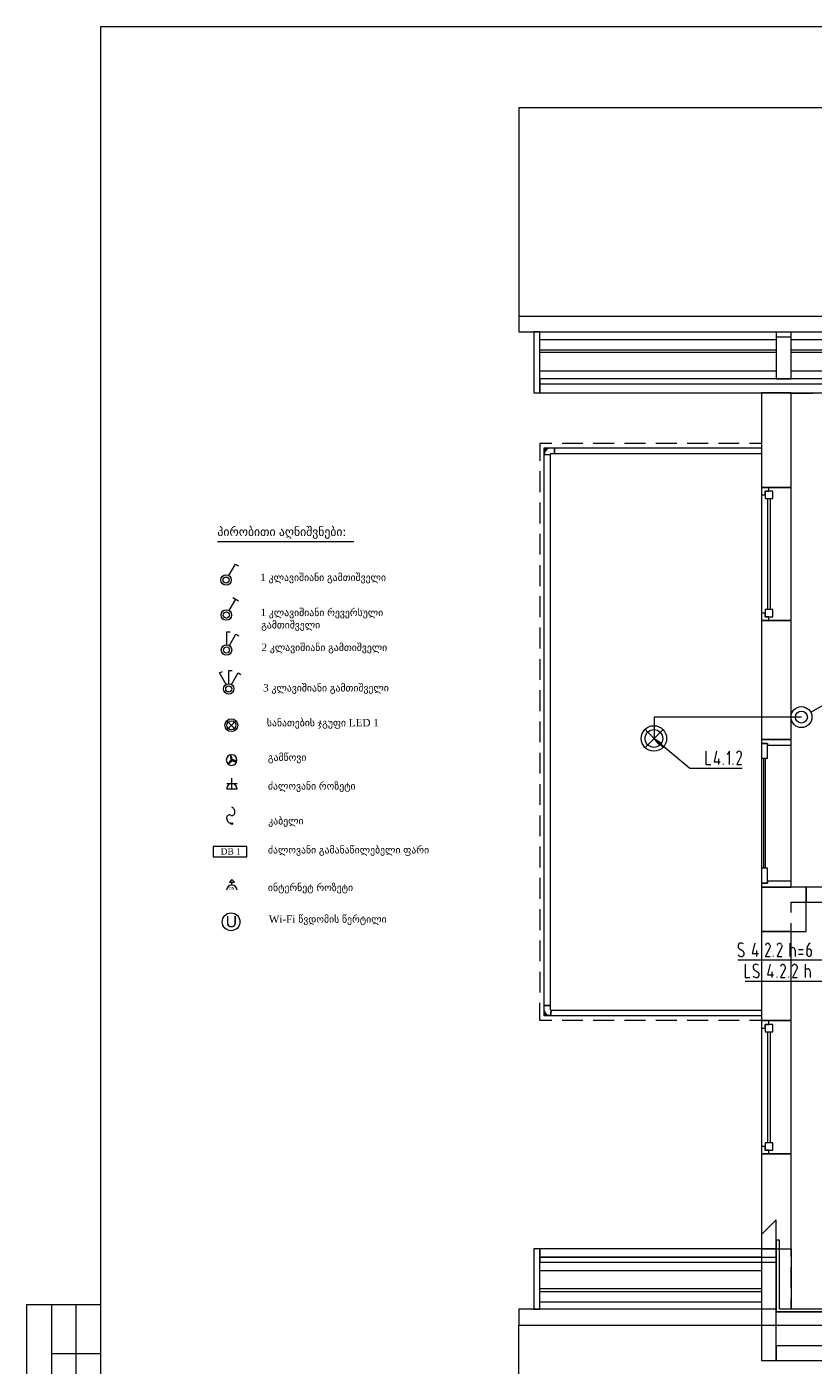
# Model space of a CAD drawing. Header units: millimetres. Extents: x 352 to 350573, y -22 to 37733.
# Tile 179 of 214: x 125541 to 136176, y 9491 to 27587. Entities that reach past the tile are written whole.
import ezdxf

# ---------------------------------------------------------------- set-up
doc = ezdxf.new("R2010")
doc.units = ezdxf.units.MM
for name, color, linetype in [('PDF _0', 1, 'Continuous'), ('PDF _DN-MultiRoom', 5, 'Continuous'), ('PDF _DN-Wifi', 5, 'Continuous'), ('PDF _PD-Socket', 1, 'Continuous'), ('PDF _PD-Socket Text', 1, 'Continuous'), ('PDF _PDF_Geometry', 7, 'Continuous'), ('PDF _Текст', 7, 'Continuous')]:
    doc.layers.add(name, color=color, linetype=linetype)
for name, color, linetype, true_color in [('PDF _Klimat', 7, 'Continuous', 0x0000dd), ('PDF _PD-Lighting', 7, 'Continuous', 0xb80000), ('PDF _PD-Lighting Text', 7, 'Continuous', 0xb80000), ('PDF _PD-Switches', 7, 'Continuous', 0x37dd00), ('PDF$_83$-$Floor$Plan$-$В_Этаж$03_Сводный$A-AREA', 7, 'Continuous', 0xdd6e00), ('PDF$_83$new_ifc_RVT-1-В_Этаж$03_Сводный$A-COLS', 7, 'Continuous', 0xdddd6e), ('PDF$_83$new_ifc_RVT-1-В_Этаж$03_Сводный$A-DETL-MBND', 7, 'Continuous', 0xdcdcdc), ('PDF$_83$new_ifc_RVT-1-В_Этаж$03_Сводный$A-DOOR', 7, 'Continuous', 0xdcdcdc), ('PDF$_83$new_ifc_RVT-1-В_Этаж$03_Сводный$A-FLOR-HRAL', 7, 'Continuous', 0xdcdcdc), ('PDF$_83$new_ifc_RVT-1-В_Этаж$03_Сводный$A-GENM', 7, 'Continuous', 0xdd6e6e), ('PDF$_83$new_ifc_RVT-1-В_Этаж$03_Сводный$A-GLAZ', 7, 'Continuous', 0x6edddd), ('PDF$_83$new_ifc_RVT-1-В_Этаж$03_Сводный$A-PART', 7, 'Continuous', 0xdcdcdc), ('PDF$_83$new_ifc_RVT-1-В_Этаж$03_Сводный$A-ROOF', 7, 'Continuous', 0xdddd6e), ('PDF$_83$new_ifc_RVT-1-В_Этаж$03_Сводный$A-WALL', 7, 'Continuous', 0xdddd6e), ('PDF$_83$new_ifc_RVT-1-В_Этаж$03_Сводный$Q-SPCQ', 7, 'Continuous', 0xdcdcdc)]:
    doc.layers.add(name, color=color, linetype=linetype, true_color=true_color)
doc.styles.add('PDF Century Gothic', font='GOTHIC.TTF')
doc.styles.add('PDF Sylfaen', font='sylfaen.ttf')
doc.styles.add('PDF YuGothicUI', font='arial.ttf')

msp = doc.modelspace()

# ---------------------------------------------------------------- linework, layer by layer
at = {"layer": 'PDF _0', "color": 7, "lineweight": 0}
msp.add_lwpolyline([(128121, 20627), (129965, 20627)], dxfattribs=at)
at = {"layer": 'PDF _0', "color": 12, "lineweight": 0, "true_color": 0xb80000}
msp.add_lwpolyline([(134101, 17900), (134505, 17562), (134706, 17562), (135215, 17562)], dxfattribs=at)
at = {"layer": 'PDF _0', "lineweight": 0}
msp.add_lwpolyline([(136804, 15509), (136890, 14968), (136691, 14968), (135155, 14968)], dxfattribs=at)
at = {"layer": 'PDF _0', "color": 82, "lineweight": 0, "true_color": 0x37dd00}
msp.add_lwpolyline([(137011, 15385), (137096, 14681), (136896, 14681), (135255, 14681)], dxfattribs=at)
at = {"layer": 'PDF _DN-MultiRoom', "lineweight": 0}
msp.add_circle((128304, 15486), 120, dxfattribs=at)
at = {"layer": 'PDF _DN-Wifi', "lineweight": 0}
msp.add_lwpolyline([(128352, 16020), (128316, 16056), (128281, 16020)], close=True, dxfattribs=at)
msp.add_lwpolyline([(128316, 15984), (128316, 16020)], dxfattribs=at)
msp.add_arc((128314, 15914), 70.6, 0, 180, dxfattribs=at)
at = {"layer": 'PDF _Klimat', "lineweight": 0}
msp.add_lwpolyline([(128384, 17673, 1), (128239, 17673, 1)], format="xyb", close=True, dxfattribs=at)
for points in [[(128314, 17671), (128312, 17673), (128310, 17673), (128308, 17671), (128304, 17671), (128300, 17669), (128296, 17665), (128292, 17661), (128288, 17659), (128286, 17655), (128283, 17651), (128279, 17647), (128277, 17643), (128275, 17639), (128273, 17635), (128273, 17633), (128273, 17631), (128275, 17631), (128277, 17631), (128279, 17631), (128283, 17631), (128284, 17633), (128288, 17637), (128292, 17639), (128296, 17643), (128300, 17647), (128304, 17651), (128308, 17655), (128310, 17659), (128312, 17663), (128314, 17665), (128314, 17669)], [(128314, 17671), (128316, 17673), (128316, 17675), (128318, 17677), (128318, 17681), (128318, 17685), (128316, 17691), (128316, 17695), (128314, 17701), (128314, 17707), (128312, 17711), (128310, 17715), (128308, 17719), (128306, 17723), (128304, 17725), (128302, 17727), (128300, 17729), (128298, 17727), (128296, 17723), (128296, 17721), (128296, 17717), (128296, 17713), (128296, 17707), (128298, 17701), (128300, 17697), (128300, 17691), (128302, 17687), (128304, 17683), (128306, 17679), (128308, 17675), (128310, 17673), (128312, 17673)], [(128314, 17671), (128316, 17669), (128318, 17667), (128320, 17665), (128324, 17663), (128328, 17661), (128334, 17659), (128338, 17657), (128344, 17655), (128350, 17655), (128354, 17653), (128358, 17653), (128362, 17653), (128366, 17655), (128368, 17655), (128370, 17657), (128370, 17659), (128368, 17661), (128366, 17663), (128362, 17665), (128358, 17667), (128354, 17669), (128348, 17671), (128342, 17673), (128338, 17673), (128332, 17675), (128328, 17675), (128324, 17675), (128320, 17675), (128316, 17675), (128316, 17673)]]:
    msp.add_lwpolyline(points, close=True, dxfattribs=at)
at = {"layer": 'PDF _PD-Lighting', "lineweight": 0}
for points in [[(128253, 18085), (128366, 18198)], [(128253, 18198), (128366, 18085)], [(136018, 18252), (134023, 18252), (134023, 17963)], [(133910, 17850), (134137, 18077)], [(133910, 18077), (134137, 17850)]]:
    msp.add_lwpolyline(points, dxfattribs=at)
at = {"layer": 'PDF _PD-Lighting', "color": 7, "lineweight": 0}
msp.add_lwpolyline([(128515, 16364), (128515, 16505), (128062, 16505), (128062, 16364)], close=True, dxfattribs=at)
at = {"layer": 'PDF _PD-Lighting', "lineweight": 0}
for centre, radius in [((128308, 18144), 86.5), ((128308, 18144), 60.7), ((134021, 17965), 172), ((134021, 17965), 120)]:
    msp.add_circle(centre, radius, dxfattribs=at)
at = {"layer": 'PDF _PD-Lighting Text', "lineweight": 0}
msp.add_lwpolyline([(134089, 17886), (134023, 17963), (134111, 17912)], close=True, dxfattribs=at)
for points in [[(134023, 17963), (134101, 17900)], [(134725, 17792), (134725, 17611), (134789, 17611)], [(134869, 17792), (134837, 17651), (134916, 17651)], [(135044, 17611), (135044, 17792), (135012, 17750)], [(134893, 17691), (134893, 17611)], [(134964, 17611), (134964, 17621)], [(135093, 17611), (135093, 17621)], [(135199, 17731), (135141, 17611), (135205, 17611)]]:
    msp.add_lwpolyline(points, dxfattribs=at)
msp.add_arc((135155, 17754), 49.4, 334.041, 23.6614, dxfattribs=at)
for points in [[(135172, 17792), (135157, 17792), (135144, 17780), (135140, 17763)], [(135201, 17773), (135195, 17786), (135184, 17794), (135172, 17794)]]:
    msp.add_open_spline(points, degree=3, dxfattribs=at)
at = {"layer": 'PDF _PD-Socket', "lineweight": 0}
for points in [[(128316, 17283), (128316, 17426)], [(128247, 17355), (128388, 17355)], [(128247, 17283), (128388, 17283)]]:
    msp.add_lwpolyline(points, dxfattribs=at)
for points in [[(128297, 16927, 0.540628), (128357, 16966, 0.133546), (128345, 17008, 0.131668), (128314, 17038)], [(128298, 16928, 0.571061), (128242, 16887, 0.175962), (128265, 16838, 0.175616), (128315, 16815)]]:
    msp.add_lwpolyline(points, format="xyb", dxfattribs=at)
for radius in [10.9, 4.97]:
    msp.add_circle((128314, 16813), radius, dxfattribs=at)
msp.add_arc((128314, 17285), 70.6, 0, 180, dxfattribs=at)
at = {"layer": 'PDF _PD-Socket Text', "lineweight": 0}
for points in [[(135179, 15121), (135223, 15093)], [(135384, 15196), (135352, 15057), (135434, 15057)], [(135410, 15097), (135410, 15017)], [(135481, 15017), (135481, 15027)], [(135640, 15017), (135640, 15027)], [(135865, 15017), (135865, 15196)], [(135865, 15137), (135901, 15137)], [(135929, 15101), (135929, 15017)], [(136040, 15107), (135977, 15107)], [(135977, 15047), (136040, 15047)], [(136120, 15117), (136088, 15117), (136088, 15057)], [(136152, 15057), (136152, 15077)]]:
    msp.add_lwpolyline(points, dxfattribs=at)
for points in [[(135589, 15177, -0.219968), (135589, 15137), (135529, 15017), (135593, 15017)], [(135748, 15177, -0.219968), (135748, 15137), (135688, 15017), (135752, 15017)]]:
    msp.add_lwpolyline(points, format="xyb", dxfattribs=at)
msp.add_arc((135190, 15109), 89.5, 62.6354, 89.1435, dxfattribs=at)
for points in [[(135160, 15167), (135156, 15149), (135164, 15130), (135177, 15121)], [(135192, 15198), (135177, 15198), (135163, 15185), (135160, 15167)], [(135160, 15038), (135174, 15025), (135191, 15018), (135208, 15017)], [(135208, 15017), (135223, 15017), (135236, 15030), (135240, 15049)], [(135240, 15049), (135243, 15067), (135236, 15086), (135223, 15095)], [(135560, 15196), (135545, 15197), (135532, 15184), (135528, 15167)], [(135589, 15177), (135583, 15190), (135572, 15198), (135560, 15198)], [(135719, 15196), (135704, 15197), (135691, 15184), (135687, 15167)], [(135748, 15177), (135742, 15190), (135731, 15198), (135719, 15198)], [(135929, 15102), (135929, 15121), (135916, 15137), (135900, 15137)], [(136086, 15058), (136086, 15036), (136101, 15017), (136119, 15017)], [(136136, 15197), (136109, 15185), (136090, 15154), (136088, 15117)], [(136143, 15107), (136137, 15114), (136128, 15118), (136119, 15117)], [(136119, 15017), (136137, 15017), (136152, 15036), (136152, 15058)], [(136151, 15077), (136153, 15088), (136150, 15099), (136143, 15107)]]:
    msp.add_open_spline(points, degree=3, dxfattribs=at)
at = {"layer": 'PDF _PD-Switches', "lineweight": 0}
for points in [[(128275, 20167), (128364, 20322), (128404, 20299)], [(128279, 19694), (128368, 19849)], [(128328, 19871), (128406, 19825)], [(128245, 19228), (128245, 19407), (128290, 19407)], [(128281, 19220), (128370, 19374), (128408, 19352)], [(128239, 18695), (128149, 18851), (128189, 18872)], [(128275, 18705), (128275, 18884), (128320, 18884)], [(128310, 18695), (128400, 18851), (128438, 18829)], [(136142, 18321), (136454, 18498), (136410, 18576)], [(135255, 14912), (135255, 14731), (135318, 14731)], [(135591, 14912), (135559, 14771), (135638, 14771)], [(136070, 14731), (136070, 14912)], [(136070, 14850), (136106, 14850)], [(135384, 14834), (135428, 14807)], [(135615, 14811), (135615, 14731)], [(135686, 14731), (135686, 14741)], [(135845, 14731), (135845, 14741)], [(136134, 14816), (136134, 14731)]]:
    msp.add_lwpolyline(points, dxfattribs=at)
for points in [[(135793, 14891, -0.219968), (135794, 14850), (135734, 14731), (135798, 14731)], [(135955, 14891, -0.219968), (135953, 14850), (135893, 14731), (135959, 14731)]]:
    msp.add_lwpolyline(points, format="xyb", dxfattribs=at)
for centre, radius in [((128236, 20107), 70.6), ((128236, 20107), 40.8), ((128240, 19634), 70.6), ((128240, 19634), 40.8), ((128242, 19161), 70.6), ((128242, 19161), 40.8), ((128272, 18635), 70.6), ((128272, 18635), 40.8), ((136016, 18254), 142), ((136016, 18254), 80.6)]:
    msp.add_circle(centre, radius, dxfattribs=at)
msp.add_arc((135396, 14822), 89.5, 62.6354, 89.1435, dxfattribs=at)
for points in [[(135365, 14881), (135361, 14862), (135368, 14843), (135382, 14835)], [(135397, 14912), (135381, 14912), (135368, 14899), (135365, 14881)], [(135765, 14912), (135750, 14912), (135737, 14900), (135733, 14882)], [(135793, 14891), (135788, 14904), (135777, 14912), (135765, 14912)], [(135924, 14912), (135909, 14912), (135896, 14900), (135892, 14882)], [(135955, 14891), (135949, 14904), (135938, 14912), (135926, 14912)], [(136134, 14817), (136134, 14837), (136121, 14852), (136105, 14852)], [(135365, 14751), (135379, 14739), (135396, 14732), (135413, 14731)], [(135413, 14731), (135428, 14731), (135441, 14744), (135445, 14762)], [(135445, 14762), (135448, 14781), (135441, 14800), (135428, 14808)]]:
    msp.add_open_spline(points, degree=3, dxfattribs=at)
at = {"layer": 'PDF _PDF_Geometry', "lineweight": 0}
for points in [[(126538, 347), (164342, 347), (164342, 27587), (126538, 27587), (126538, 347), (125740, 347), (125740, 5995), (126538, 5995), (125541, 5995), (125541, 10313), (126538, 10313)], [(125874, 10313), (125874, 5995)], [(126206, 10313), (126206, 5995)], [(125874, 9649), (126538, 9649)]]:
    msp.add_lwpolyline(points, dxfattribs=at)
at = {"layer": 'PDF$_83$-$Floor$Plan$-$В_Этаж$03_Сводный$A-AREA', "lineweight": 0}
for points in [[(135879, 22324), (135879, 22632), (136170, 22632)], [(135879, 21902), (135879, 22182)], [(135879, 21478), (135879, 21761)], [(135879, 21054), (135879, 21337)], [(135879, 20633), (135879, 20915)], [(135879, 20209), (135879, 20492)], [(135879, 19787), (135879, 20068)], [(135879, 19364), (135879, 19646)], [(135879, 18940), (135879, 19222)], [(135879, 18518), (135879, 18801)], [(135879, 18095), (135879, 18377)], [(135879, 17673), (135879, 17953)], [(135879, 17249), (135879, 17532)], [(135879, 16826), (135879, 17108)], [(135879, 16404), (135879, 16686)], [(136048, 15954), (135879, 15954), (135879, 16263)], [(135877, 15610), (135877, 15753), (136124, 15753)], [(135877, 15186), (135877, 15469)], [(135877, 14765), (135877, 15047)], [(135877, 14341), (135877, 14624)], [(135877, 13919), (135877, 14200)], [(135877, 13496), (135877, 13778)], [(135877, 13072), (135877, 13354)], [(135877, 12650), (135877, 12933)], [(135877, 12227), (135877, 12509)], [(135877, 11805), (135877, 12085)], [(135877, 11381), (135877, 11664)], [(135877, 10959), (135877, 11240)], [(135877, 10536), (135877, 10818)], [(136124, 10251), (135877, 10251), (135877, 10395)]]:
    msp.add_lwpolyline(points, dxfattribs=at)
at = {"layer": 'PDF$_83$new_ifc_RVT-1-В_Этаж$03_Сводный$A-COLS', "lineweight": 0}
msp.add_lwpolyline([(135477, 15354), (136078, 15354), (136078, 15954), (135477, 15954)], close=True, dxfattribs=at)
at = {"layer": 'PDF$_83$new_ifc_RVT-1-В_Этаж$03_Сводный$A-DETL-MBND', "lineweight": 0}
for points in [[(132639, 21954), (132478, 21954), (132478, 21719)], [(133060, 21954), (132780, 21954)], [(133484, 21954), (133202, 21954)], [(133908, 21954), (133625, 21954)], [(134330, 21954), (134047, 21954)], [(134753, 21954), (134471, 21954)], [(135175, 21954), (134894, 21954)], [(135477, 21954), (135316, 21954)], [(132478, 21578), (132478, 21295)], [(132478, 21154), (132478, 20873)], [(132478, 20732), (132478, 20450)], [(132478, 20309), (132478, 20026)], [(132478, 19887), (132478, 19604)], [(132478, 19463), (132478, 19181)], [(132478, 19039), (132478, 18759)], [(132478, 18618), (132478, 18335)], [(132478, 18194), (132478, 17914)], [(132478, 17772), (132478, 17490)], [(132478, 17349), (132478, 17066)], [(132478, 16925), (132478, 16645)], [(132478, 16503), (132478, 16221)], [(132478, 16080), (132478, 15799)], [(132478, 15658), (132478, 15375)], [(132478, 15234), (132478, 14952)], [(132478, 14811), (132478, 14530)], [(132639, 14154), (132478, 14154), (132478, 14389)], [(133060, 14154), (132780, 14154)], [(133484, 14154), (133202, 14154)], [(133908, 14154), (133625, 14154)], [(134330, 14154), (134047, 14154)], [(134753, 14154), (134471, 14154)], [(135175, 14154), (134894, 14154)], [(135477, 14154), (135316, 14154)]]:
    msp.add_lwpolyline(points, dxfattribs=at)
at = {"layer": 'PDF$_83$new_ifc_RVT-1-В_Этаж$03_Сводный$A-DOOR', "color": 133, "lineweight": 0, "true_color": 0x6edddd}
for points in [[(135557, 17874), (135877, 17874), (135877, 17953), (135477, 17953), (135477, 17898), (135557, 17898)], [(135557, 17898), (135477, 17898), (135477, 17697), (135557, 17697)], [(135477, 16211), (135477, 16010), (135557, 16010), (135557, 16211)], [(135477, 16010), (135477, 15954), (135877, 15954), (135877, 16034), (135557, 16034), (135557, 16010)]]:
    msp.add_lwpolyline(points, close=True, dxfattribs=at)
at = {"layer": 'PDF$_83$new_ifc_RVT-1-В_Этаж$03_Сводный$A-DOOR', "lineweight": 0}
for points in [[(135505, 17697), (135505, 16211)], [(135529, 16211), (135529, 17697)]]:
    msp.add_lwpolyline(points, dxfattribs=at)
at = {"layer": 'PDF$_83$new_ifc_RVT-1-В_Этаж$03_Сводный$A-FLOR-HRAL', "lineweight": 0}
for points in [[(132557, 21858), (132557, 21872), (132537, 21894), (132625, 21894), (132679, 21894), (135477, 21894)], [(135477, 21812), (132679, 21812), (132679, 21894), (132679, 21812), (132631, 21812), (132625, 21812), (132623, 21810), (132621, 21810), (132619, 21808), (132619, 21806), (132617, 21800), (132537, 21806)], [(132625, 21894), (132605, 21890), (132583, 21882), (132563, 21866), (132549, 21848), (132541, 21826), (132537, 21806), (132537, 21894), (132557, 21872), (132571, 21872)], [(132571, 14234), (132557, 14234), (132537, 14214), (132537, 14301)], [(132625, 14214), (132537, 14214), (132557, 14234), (132557, 14248)], [(135477, 14214), (132625, 14214), (132631, 14293), (135477, 14293)]]:
    msp.add_lwpolyline(points, dxfattribs=at)
for points in [[(132617, 14355), (132537, 14355), (132537, 21806), (132617, 21800)], [(132605, 14218), (132583, 14226), (132563, 14240), (132549, 14260), (132541, 14281), (132537, 14301), (132537, 14355), (132617, 14355), (132617, 14307), (132619, 14301), (132619, 14299), (132621, 14297), (132623, 14295), (132625, 14295), (132631, 14293), (132625, 14214)]]:
    msp.add_lwpolyline(points, close=True, dxfattribs=at)
at = {"layer": 'PDF$_83$new_ifc_RVT-1-В_Этаж$03_Сводный$A-GENM', "lineweight": 0}
for points in [[(132398, 23461), (132398, 22640), (132478, 22640), (132478, 23461)], [(135877, 23390), (135676, 23390), (135676, 22825), (135877, 22825)], [(135879, 19559), (135879, 21357), (135475, 21357), (135475, 19559)], [(135879, 15954), (135879, 17953), (135475, 17953), (135475, 15954)], [(135879, 12350), (135879, 14150), (135475, 14150), (135475, 12350)], [(132398, 11067), (132398, 10247), (132478, 10247), (132478, 11067)], [(135718, 10251), (135718, 11182), (135676, 11182), (135676, 10212), (142471, 10212), (142471, 11182), (142431, 11182), (142431, 10251)]]:
    msp.add_lwpolyline(points, close=True, dxfattribs=at)
for points in [[(135676, 23461), (135676, 23390)], [(135877, 23390), (135877, 23461)]]:
    msp.add_lwpolyline(points, dxfattribs=at)
at = {"layer": 'PDF$_83$new_ifc_RVT-1-В_Этаж$03_Сводный$A-GLAZ', "lineweight": 0}
for points in [[(135577, 21307), (135577, 21357), (135477, 21357), (135477, 21257), (135527, 21257), (135527, 21307)], [(135527, 21307), (135527, 21208), (135627, 21208), (135627, 21307)], [(135577, 19559), (135577, 19608), (135527, 19608), (135527, 19658), (135477, 19658), (135477, 19559)], [(135527, 19708), (135527, 19608), (135627, 19608), (135627, 19708)], [(135577, 14100), (135577, 14150), (135477, 14150), (135477, 14049), (135527, 14049), (135527, 14100)], [(135527, 13999), (135627, 13999), (135627, 14100), (135527, 14100)], [(135627, 12499), (135527, 12499), (135527, 12400), (135627, 12400)], [(135577, 12350), (135577, 12400), (135527, 12400), (135527, 12449), (135477, 12449), (135477, 12350)]]:
    msp.add_lwpolyline(points, close=True, dxfattribs=at)
at = {"layer": 'PDF$_83$new_ifc_RVT-1-В_Этаж$03_Сводный$A-GLAZ', "color": 254, "lineweight": 0, "true_color": 0xdcdcdc}
for points in [[(135557, 21208), (135557, 19708)], [(135597, 19708), (135597, 21208)], [(135557, 13999), (135557, 12499)], [(135597, 12499), (135597, 13999)]]:
    msp.add_lwpolyline(points, dxfattribs=at)
at = {"layer": 'PDF$_83$new_ifc_RVT-1-В_Этаж$03_Сводный$A-PART', "lineweight": 0}
for points in [[(132557, 21858), (132557, 21872), (132537, 21894), (132625, 21894), (132679, 21894), (135477, 21894)], [(135477, 21812), (132679, 21812), (132679, 21894), (132679, 21812), (132631, 21812), (132625, 21812), (132623, 21810), (132621, 21810), (132619, 21808), (132619, 21806), (132617, 21800), (132537, 21806)], [(132625, 21894), (132605, 21890), (132583, 21882), (132563, 21866), (132549, 21848), (132541, 21826), (132537, 21806), (132537, 21894), (132557, 21872), (132571, 21872)], [(132571, 14234), (132557, 14234), (132537, 14214), (132537, 14301)], [(132625, 14214), (132537, 14214), (132557, 14234), (132557, 14248)], [(135477, 14214), (132625, 14214), (132631, 14293), (135477, 14293)]]:
    msp.add_lwpolyline(points, dxfattribs=at)
for points in [[(132617, 14355), (132537, 14355), (132537, 21806), (132617, 21800)], [(132605, 14218), (132583, 14226), (132563, 14240), (132549, 14260), (132541, 14281), (132537, 14301), (132537, 14355), (132617, 14355), (132617, 14307), (132619, 14301), (132619, 14299), (132621, 14297), (132623, 14295), (132625, 14295), (132631, 14293), (132625, 14214)]]:
    msp.add_lwpolyline(points, close=True, dxfattribs=at)
at = {"layer": 'PDF$_83$new_ifc_RVT-1-В_Этаж$03_Сводный$A-ROOF', "color": 254, "lineweight": 0, "true_color": 0xdcdcdc}
for points in [[(157354, 23672), (157354, 26493), (132197, 26493), (132197, 23672)], [(157354, 10035), (157354, 5428), (132197, 5428), (132197, 10035)]]:
    msp.add_lwpolyline(points, dxfattribs=at)
at = {"layer": 'PDF$_83$new_ifc_RVT-1-В_Этаж$03_Сводный$A-ROOF', "lineweight": 0}
for points in [[(157354, 23672), (132197, 23672), (132197, 23461), (157354, 23461)], [(157074, 22753), (132478, 22753), (132478, 22640), (157074, 22640)], [(135676, 11067), (132478, 11067), (132478, 10954), (135676, 10954)], [(157354, 10247), (153871, 10247), (153871, 10212), (150474, 10212), (147076, 10212), (147076, 10247), (142471, 10247), (142471, 10212), (139074, 10212), (135676, 10212), (135676, 10247), (132197, 10247), (132197, 10035), (157354, 10035)]]:
    msp.add_lwpolyline(points, close=True, dxfattribs=at)
at = {"layer": 'PDF$_83$new_ifc_RVT-1-В_Этаж$03_Сводный$A-WALL', "lineweight": 0}
for points in [[(135877, 21357), (135877, 22640), (135477, 22640), (135477, 21357)], [(135877, 17953), (135877, 19559), (135477, 19559), (135477, 17953)], [(140277, 15954), (136078, 15954), (136078, 15753), (140277, 15753)], [(135877, 14150), (135877, 15354), (135477, 15354), (135477, 14150)], [(135877, 11067), (135877, 12350), (135477, 12350), (135477, 11067)], [(135676, 11457), (135477, 11260), (135477, 9555), (135676, 9555)], [(142475, 9754), (135676, 9754), (135676, 9555), (142475, 9555)]]:
    msp.add_lwpolyline(points, close=True, dxfattribs=at)
at = {"layer": 'PDF$_83$new_ifc_RVT-1-В_Этаж$03_Сводный$A-WALL', "color": 254, "lineweight": 0, "true_color": 0xdcdcdc}
msp.add_lwpolyline([(135877, 11067), (135877, 10251)], dxfattribs=at)
at = {"layer": 'PDF$_83$new_ifc_RVT-1-В_Этаж$03_Сводный$Q-SPCQ', "lineweight": 0}
for points in [[(132478, 23358), (135676, 23358)], [(135877, 23358), (137876, 23358)], [(132478, 23217), (135676, 23217)], [(135676, 23181), (132478, 23181)], [(135877, 23217), (137876, 23217)], [(137876, 23181), (135877, 23181)], [(132478, 22934), (135676, 22934)], [(135877, 22934), (137876, 22934)], [(157074, 22757), (132478, 22757)], [(135477, 10950), (132478, 10950)], [(132478, 10774), (135477, 10774)], [(135477, 10526), (132478, 10526)], [(132478, 10490), (135477, 10490)], [(132478, 10349), (135477, 10349)]]:
    msp.add_lwpolyline(points, dxfattribs=at)
at = {"layer": 'PDF$_83$new_ifc_RVT-1-В_Этаж$03_Сводный$Q-SPCQ', "color": 9, "lineweight": 0, "true_color": 0xbababa}
for points in [[(132478, 22825), (132478, 22761), (157074, 22761), (157074, 22825)], [(135676, 10948), (132478, 10948), (132478, 10884), (135676, 10884)]]:
    msp.add_lwpolyline(points, close=True, dxfattribs=at)

# ---------------------------------------------------------------- texts
at = {"layer": 'PDF _Текст', "attachment_point": 4, "style": 'PDF Sylfaen'}
for s, insert, char_height in [('პირობითი აღნიშვნები:', (128120, 20743), 120.04), ('1 კლავიშიანი გამთიშველი', (128699, 20128), 100.03), ('1 კლავიშიანი რევერსული', (128701, 19653), 100.03), ('გამთიშველი', (128711, 19486), 100), ('2 კლავიშიანი გამთიშველი', (128715, 19181), 100.03), ('3 კლავიშიანი გამთიშველი', (128737, 18634), 100.03), ('სანათების ჯგუფი LED 1', (128788, 18163), 100.03), ('გამწოვი', (128802, 17695), 100), ('ძალოვანი როზეტი', (128802, 17308), 100.03), ('კაბელი', (128806, 16836), 100), ('DB 1', (128162, 16438), 85.1), ('ძალოვანი გამანაწილებელი ფარი', (128802, 16444), 100.03), ('ინტერნეტ როზეტი', (128802, 15935), 100.03), ('Wi-Fi წვდომის წერტილი', (128814, 15507), 100.03)]:
    msp.add_mtext(s, dxfattribs=dict(at, insert=insert, char_height=char_height))
at = {"layer": 'PDF _Текст', "color": 5, "attachment_point": 4}
for s, insert, char_height, style in [('DN', (128279, 15939), 35, 'PDF Century Gothic'), ('U', (128231, 15488), 154, 'PDF YuGothicUI')]:
    msp.add_mtext(s, dxfattribs=dict(at, insert=insert, char_height=char_height, style=style))

doc.saveas('drawing.dxf')
